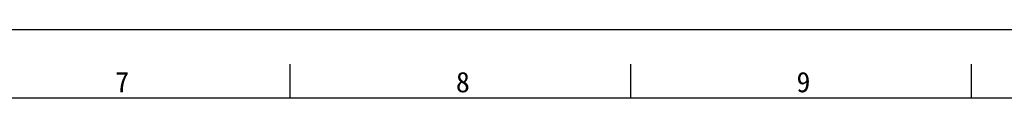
# Model space of a CAD drawing. Header units: millimetres. Extents: x -339 to 255, y 1363 to 1783.
# Tile 46 of 47: x -34 to 110, y 1773 to 1783. Entities that reach past the tile are written whole.
import ezdxf

# ---------------------------------------------------------------- set-up
doc = ezdxf.new("R2010")
doc.units = ezdxf.units.MM
doc.header["$LTSCALE"] = 61.468
doc.layers.get('0').update_dxf_attribs({"linetype": 'CONTINUOUS'})
doc.styles.add('TEXTSTYLE_2', font='simfang.ttf')

msp = doc.modelspace()

# ---------------------------------------------------------------- linework, layer by layer
at = {"color": 7}
for p, q in [((254.8253, 1782.9324), (-339.1747, 1782.9324)), ((5.4626, 1772.9324), (5.4626, 1777.9323)), ((55.4626, 1772.9324), (55.4626, 1777.9323)), ((105.4626, 1772.9324), (105.4626, 1777.9323)), ((244.8253, 1772.9324), (-314.1747, 1772.9324))]:
    msp.add_line(p, q, dxfattribs=at)

# ---------------------------------------------------------------- texts
at = {"color": 3, "style": 'TEXTSTYLE_2'}
for s, p in [('7', (-20.2185, 1773.7794)), ('8', (29.7815, 1773.7794)), ('9', (79.7815, 1773.7794))]:
    msp.add_text(s, height=3, dxfattribs=at).set_placement(p)

doc.saveas('drawing.dxf')
